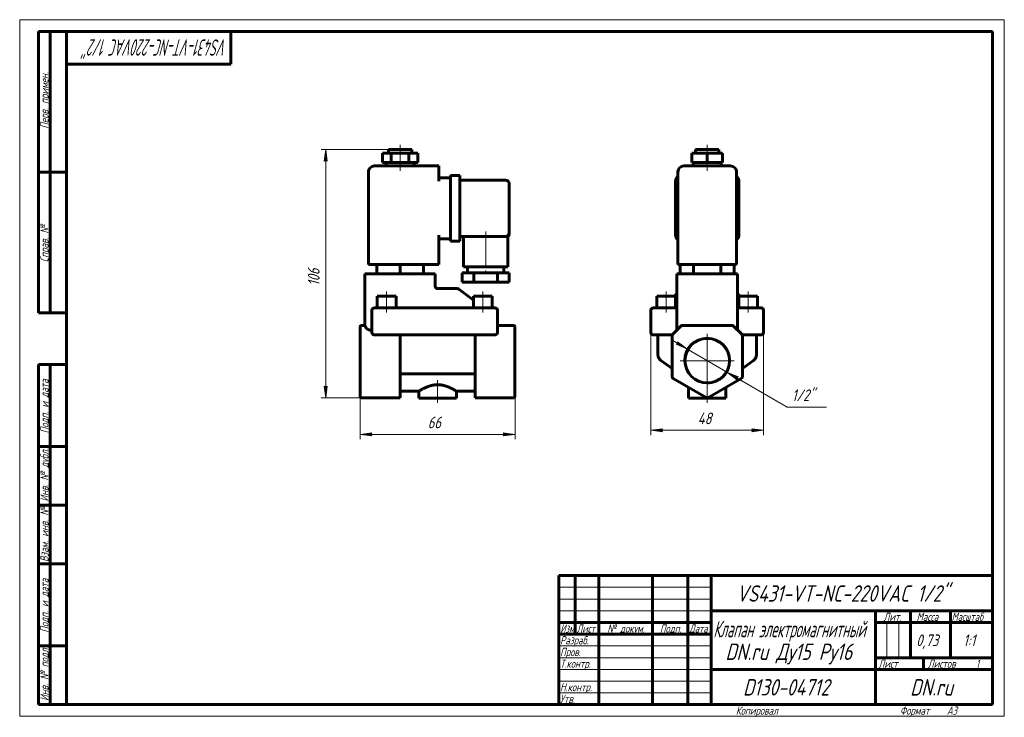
# Model space of a CAD drawing. Header units: millimetres. Extents: x 0 to 420, y 0 to 297.
import ezdxf

# ---------------------------------------------------------------- set-up
doc = ezdxf.new("R2010")
doc.units = ezdxf.units.MM
for name, pattern in [('K5LT_AXLED', [19.5, 15, -1.5, 1.5, -1.5]), ('K5LT_BASIC', [0]), ('K5LT_THIN', [0])]:
    doc.linetypes.add(name, pattern=pattern)
doc.layers.add('Системный слой', color=7, linetype='Continuous')
doc.layers.add('Системный слой (1)', color=7, linetype='Continuous', true_color=0x6c6c6c)
doc.styles.add('KDIMTEXTSTYLE', font='GOST_AU.SHX', dxfattribs={"width": 0.96, "oblique": 15, "height": 5})
doc.styles.add('KTEXTSTYLE', font='GOST_AU.SHX', dxfattribs={"width": 0.96, "height": 5})
doc.dimstyles.new('KDIMSTYLE (1.00)', dxfattribs={"dimtxt": 5, "dimasz": 1, "dimexe": 2, "dimexo": 0, "dimgap": 1, "dimtad": 1, "dimtxsty": 'KDIMTEXTSTYLE', "dimsah": 1, "dimcen": 0, "dimdle": 1, "dimadec": 0, "dimazin": 0, "dimtfac": 0.667, "dimtmove": 0, "dimatfit": 3, "dimfxl": 1, "dimtvp": 1, "dimtolj": 1, "dimtzin": 0, "dimarcsym": 0})

# ---------------------------------------------------------------- blocks, each defined once
blk = doc.blocks.new('U0')
at = {"layer": 'Системный слой (1)', "color": 150, "linetype": 'K5LT_BASIC', "lineweight": 60, "true_color": 0x0080ff}
for p, q in [((306.26, 180.4), (306.26, 180.42)), ((306.3, 180.15), (306.26, 180.4)), ((306.34, 180.05), (306.3, 180.15)), ((306.36, 180), (306.34, 180.05)), ((306.37, 179.99), (306.36, 180)), ((306.37, 179.98), (306.37, 179.99)), ((306.37, 179.97), (306.37, 179.98)), ((306.38, 179.97), (306.37, 179.97)), ((306.38, 179.96), (306.38, 179.97)), ((306.38, 179.97), (306.38, 179.97)), ((306.38, 179.97), (306.38, 179.97)), ((306.38, 179.97), (306.38, 179.97)), ((306.38, 179.97), (306.38, 179.97)), ((306.38, 179.97), (306.38, 179.97)), ((306.38, 179.97), (306.38, 179.97)), ((306.38, 179.97), (306.38, 179.97)), ((306.38, 179.97), (306.38, 179.97)), ((306.38, 179.97), (306.38, 179.97)), ((306.38, 179.97), (306.38, 179.97)), ((306.38, 179.97), (306.38, 179.97)), ((306.38, 179.97), (306.38, 179.97)), ((306.43, 179.89), (306.38, 179.96))]:
    blk.add_line(p, q, dxfattribs=at)
blk = doc.blocks.new('U1')
at = {"layer": 'Системный слой (1)', "color": 150, "linetype": 'K5LT_BASIC', "lineweight": 60, "true_color": 0x0080ff}
for p, q in [((278.26, 162.59), (278.26, 162.52)), ((278.26, 162.35), (278.26, 162.22))]:
    blk.add_line(p, q, dxfattribs=at)
blk = doc.blocks.new('U2')
at = {"layer": 'Системный слой (1)', "color": 150, "linetype": 'K5LT_BASIC', "lineweight": 60, "true_color": 0x0080ff}
for p, q in [((280.09, 179.89), (280.14, 179.96)), ((280.14, 179.96), (280.14, 179.97)), ((280.14, 179.97), (280.14, 179.97)), ((280.14, 179.97), (280.14, 179.97)), ((280.14, 179.97), (280.14, 179.97)), ((280.14, 179.97), (280.14, 179.97)), ((280.14, 179.97), (280.14, 179.97)), ((280.14, 179.97), (280.14, 179.97)), ((280.14, 179.97), (280.14, 179.97)), ((280.14, 179.97), (280.14, 179.97)), ((280.14, 179.97), (280.14, 179.97)), ((280.14, 179.97), (280.14, 179.97)), ((280.14, 179.97), (280.15, 179.97)), ((280.15, 179.99), (280.16, 180)), ((280.15, 179.98), (280.15, 179.99)), ((280.15, 179.97), (280.15, 179.98)), ((280.15, 179.97), (280.15, 179.97)), ((280.15, 179.97), (280.15, 179.97)), ((280.16, 180), (280.18, 180.05)), ((280.18, 180.05), (280.22, 180.15)), ((280.22, 180.15), (280.26, 180.4)), ((280.26, 180.4), (280.26, 180.42))]:
    blk.add_line(p, q, dxfattribs=at)
blk = doc.blocks.new('U3')
at = {"layer": 'Системный слой (1)', "color": 150, "linetype": 'K5LT_BASIC', "lineweight": 60, "true_color": 0x0080ff}
for p, q in [((308.26, 162.59), (308.26, 162.52)), ((308.26, 162.35), (308.26, 162.22))]:
    blk.add_line(p, q, dxfattribs=at)
blk = doc.blocks.new('U4')
at = {"layer": 'Системный слой (1)', "color": 150, "linetype": 'K5LT_BASIC', "lineweight": 60, "true_color": 0x0080ff}
for p, q in [((306.26, 188.63), (306.26, 180.42)), ((306.26, 180.42), (306.26, 164.63))]:
    blk.add_line(p, q, dxfattribs=at)
blk = doc.blocks.new('U5')
at = {"layer": 'Системный слой (1)', "color": 30, "linetype": 'K5LT_AXLED', "lineweight": 18, "true_color": 0xff8000}
for q in [(293.26, 163.13), (281.76, 151.63), (304.76, 151.63), (293.26, 140.13)]:
    blk.add_line((293.26, 151.63), q, dxfattribs=at)
blk = doc.blocks.new('D0')
at = {"layer": 'Системный слой (1)'}
for points in [[(269.26, 121.93), (274.26, 122.59), (273.76, 121.93), (274.26, 121.27)], [(312.26, 121.27), (317.26, 121.93), (312.26, 122.59), (312.76, 121.93)]]:
    blk.add_hatch(color=7, dxfattribs=at).paths.add_polyline_path(points)
at = {"layer": 'Системный слой (1)', "color": 7, "linetype": 'K5LT_THIN', "lineweight": 18}
for p, q in [((269.26, 168.38), (269.26, 119.93)), ((317.26, 168.38), (317.26, 119.93)), ((269.26, 121.93), (274.26, 122.59)), ((274.26, 121.27), (269.26, 121.93)), ((274.26, 122.59), (273.76, 121.93)), ((273.76, 121.93), (274.26, 121.27)), ((312.76, 121.93), (312.26, 122.59)), ((312.26, 122.59), (317.26, 121.93)), ((317.26, 121.93), (312.26, 121.27)), ((312.26, 121.27), (312.76, 121.93))]:
    blk.add_line(p, q, dxfattribs=at)
blk.add_wipeout([(289.24, 122.93), (289.24, 130.31), (296.96, 130.31), (296.96, 122.93)]).dxf.layer = 'Системный слой (1)'
blk.add_line((269.26, 121.93), (317.26, 121.93), dxfattribs=at)
at = {"layer": 'Системный слой (1)', "color": 7, "insert": (289.24, 129.52), "char_height": 5, "attachment_point": 1, "style": 'KTEXTSTYLE'}
blk.add_mtext('\\H5.0;\\W1.000;\\Q15;\\Q15;\\W0.965;48', dxfattribs=at)
blk = doc.blocks.new('KDIMARROW_01')
at = {"layer": 'Системный слой'}
blk.add_hatch(color=0, dxfattribs=at).paths.add_polyline_path([(0, 0), (-5, 0.66), (-4.5, 0), (-5, -0.66)])
at = {"layer": 'Системный слой', "color": 0, "linetype": 'K5LT_THIN', "lineweight": 18}
for p, q in [((-4.5, 0), (-5, 0.66)), ((-5, 0.66), (0, 0)), ((0, 0), (-5, -0.66)), ((-5, -0.66), (-4.5, 0))]:
    blk.add_line(p, q, dxfattribs=at)
at = {"layer": 'Системный слой (1)', "color": 0, "linetype": 'K5LT_THIN', "lineweight": 18}
blk.add_line((145.28, 151.63), (144.28, 151.63), dxfattribs=at)
blk = doc.blocks.new('D1')
at = {"layer": 'Системный слой (1)'}
for points in [[(284.61, 156.65), (280.62, 159.73), (280.72, 158.91), (279.96, 158.6)], [(305.8, 144.35), (306.56, 144.67), (301.91, 146.61), (305.9, 143.53)]]:
    blk.add_hatch(color=7, dxfattribs=at).paths.add_polyline_path(points)
at = {"layer": 'Системный слой (1)', "color": 7, "linetype": 'K5LT_THIN', "lineweight": 18}
for p, q in [((284.61, 156.65), (278.56, 160.17)), ((284.61, 156.65), (280.62, 159.73)), ((280.62, 159.73), (280.72, 158.91)), ((280.72, 158.91), (279.96, 158.6)), ((279.96, 158.6), (284.61, 156.65)), ((284.61, 156.65), (301.91, 146.61)), ((301.91, 146.61), (305.9, 143.53)), ((306.56, 144.67), (301.91, 146.61)), ((301.91, 146.61), (307.96, 143.09)), ((305.8, 144.35), (306.56, 144.67)), ((305.9, 143.53), (305.8, 144.35))]:
    blk.add_line(p, q, dxfattribs=at)
blk.add_wipeout([(329.4, 132.8), (329.4, 140.18), (341.69, 140.18), (341.69, 132.8)]).dxf.layer = 'Системный слой (1)'
for p, q in [((301.91, 146.61), (327.4, 131.8)), ((327.4, 131.8), (344.2, 131.8))]:
    blk.add_line(p, q, dxfattribs=at)
at = {"layer": 'Системный слой (1)', "color": 7, "insert": (329.4, 139.39), "char_height": 5, "attachment_point": 1, "style": 'KTEXTSTYLE'}
blk.add_mtext('\\H5.0;\\W1.000;\\Q15;\\Q15;\\W0.965;1/2"', dxfattribs=at)
blk = doc.blocks.new('KDIMARROW_02')
at = {"layer": 'Системный слой'}
blk.add_hatch(color=0, dxfattribs=at).paths.add_polyline_path([(4.5, 0), (5, 0.66), (0, 0), (5, -0.66)])
at = {"layer": 'Системный слой', "color": 0, "linetype": 'K5LT_THIN', "lineweight": 18}
for p, q in [((5, 0.66), (0, 0)), ((0, 0), (5, -0.66)), ((0, 0), (7, 0)), ((4.5, 0), (5, 0.66)), ((5, -0.66), (4.5, 0))]:
    blk.add_line(p, q, dxfattribs=at)
at = {"layer": 'Системный слой (1)', "color": 0, "linetype": 'K5LT_THIN', "lineweight": 18}
blk.add_line((145.28, 151.63), (144.28, 151.63), dxfattribs=at)
blk = doc.blocks.new('U6')
at = {"layer": 'Системный слой (1)', "color": 150, "linetype": 'K5LT_BASIC', "lineweight": 60, "true_color": 0x0080ff}
for p, q in [((162.28, 138.63), (170.28, 138.63)), ((186.28, 138.63), (194.28, 138.63))]:
    blk.add_line(p, q, dxfattribs=at)
blk = doc.blocks.new('U7')
at = {"layer": 'Системный слой (1)', "color": 150, "linetype": 'K5LT_BASIC', "lineweight": 60, "true_color": 0x0080ff}
for p, q in [((208.78, 206.13), (208.78, 206.13)), ((208.78, 206.13), (208.78, 205.75)), ((208.78, 205.75), (208.78, 205.75)), ((208.78, 205.75), (208.78, 205.75))]:
    blk.add_line(p, q, dxfattribs=at)
blk = doc.blocks.new('D2')
at = {"layer": 'Системный слой (1)'}
for points in [[(145.28, 120.2), (150.28, 120.86), (149.78, 120.2), (150.28, 119.55)], [(206.28, 119.55), (211.28, 120.2), (206.28, 120.86), (206.78, 120.2)]]:
    blk.add_hatch(color=7, dxfattribs=at).paths.add_polyline_path(points)
at = {"layer": 'Системный слой (1)', "color": 7, "linetype": 'K5LT_THIN', "lineweight": 18}
for p, q in [((145.28, 144.87), (145.28, 118.2)), ((211.28, 144.87), (211.28, 118.2)), ((145.28, 120.2), (150.28, 120.86)), ((150.28, 119.55), (145.28, 120.2)), ((150.28, 120.86), (149.78, 120.2)), ((149.78, 120.2), (150.28, 119.55)), ((206.78, 120.2), (206.28, 120.86)), ((206.28, 120.86), (211.28, 120.2)), ((211.28, 120.2), (206.28, 119.55)), ((206.28, 119.55), (206.78, 120.2))]:
    blk.add_line(p, q, dxfattribs=at)
blk.add_wipeout([(174.06, 121.2), (174.06, 128.59), (182.16, 128.59), (182.16, 121.2)]).dxf.layer = 'Системный слой (1)'
blk.add_line((145.28, 120.2), (211.28, 120.2), dxfattribs=at)
at = {"layer": 'Системный слой (1)', "color": 7, "insert": (174.06, 127.79), "char_height": 5, "attachment_point": 1, "style": 'KTEXTSTYLE'}
blk.add_mtext('\\H5.0;\\W1.000;\\Q15;\\Q15;\\W0.965;66', dxfattribs=at)
blk = doc.blocks.new('D3')
at = {"layer": 'Системный слой (1)'}
for points in [[(131.19, 236.63), (130.53, 241.63), (129.87, 236.63), (130.53, 237.13)], [(130.53, 135.79), (131.19, 140.79), (130.53, 140.29), (129.87, 140.79)]]:
    blk.add_hatch(color=7, dxfattribs=at).paths.add_polyline_path(points)
at = {"layer": 'Системный слой (1)', "color": 7, "linetype": 'K5LT_THIN', "lineweight": 18}
for p, q in [((157.28, 241.63), (128.53, 241.63)), ((129.87, 236.63), (130.53, 241.63)), ((130.53, 241.63), (131.19, 236.63)), ((130.53, 237.13), (129.87, 236.63)), ((131.19, 236.63), (130.53, 237.13)), ((130.53, 135.79), (129.87, 140.79)), ((129.87, 140.79), (130.53, 140.29)), ((130.53, 140.29), (131.19, 140.79)), ((131.19, 140.79), (130.53, 135.79)), ((145.78, 135.79), (128.53, 135.79))]:
    blk.add_line(p, q, dxfattribs=at)
blk.add_wipeout([(129.53, 183.5), (122.15, 183.5), (122.15, 193.5), (129.53, 193.5)]).dxf.layer = 'Системный слой (1)'
blk.add_line((130.53, 241.63), (130.53, 135.79), dxfattribs=at)
at = {"layer": 'Системный слой (1)', "color": 7, "insert": (122.94, 183.5), "char_height": 5, "attachment_point": 1, "rotation": 90, "style": 'KTEXTSTYLE'}
blk.add_mtext('\\H5.0;\\W1.000;\\Q15;\\Q15;\\W0.965;106', dxfattribs=at)
blk = doc.blocks.new('U8')
at = {"color": 7, "linetype": 'K5LT_THIN', "lineweight": 18}
for p, q in [((0, 0), (0, 297)), ((0, 297), (420, 297)), ((420, 297), (420, 0)), ((230, 55), (295, 55)), ((230, 50), (295, 50)), ((230, 45), (295, 45)), ((369.96, 25), (369.96, 40)), ((374.98, 25), (374.98, 40)), ((230, 30), (295, 30)), ((230, 25), (295, 25)), ((230, 20), (295, 20)), ((230, 15), (295, 15)), ((230, 10), (295, 10)), ((420, 0), (0, 0))]:
    blk.add_line(p, q, dxfattribs=at)
at = {"color": 150, "linetype": 'K5LT_BASIC', "lineweight": 60, "true_color": 0x0080ff}
for p, q in [((8, 172), (8, 292)), ((20, 292), (8, 292)), ((13, 172), (13, 292)), ((20, 5), (20, 292)), ((20, 292), (415, 292)), ((90, 292), (90, 278)), ((415, 292), (415, 5)), ((90, 278), (20, 278)), ((20, 232), (8, 232)), ((20, 172), (8, 172)), ((8, 5), (8, 150)), ((20, 150), (8, 150)), ((13, 5), (13, 150)), ((20, 115), (8, 115)), ((20, 90), (8, 90)), ((20, 65), (8, 65)), ((230, 60), (415, 60)), ((230, 5), (230, 60)), ((237, 35), (237, 60)), ((247, 5), (247, 60)), ((270, 5), (270, 60)), ((285, 5), (285, 60)), ((295, 5), (295, 60)), ((295, 45), (415, 45)), ((365, 5), (365, 45)), ((380, 25), (380, 45)), ((397, 25), (397, 45)), ((230, 40), (295, 40)), ((365, 40), (380, 40)), ((380, 40), (415, 40)), ((230, 35), (295, 35)), ((20, 30), (8, 30)), ((365, 25), (415, 25)), ((385.57, 20), (385.57, 25)), ((295, 20), (365, 20)), ((365, 20), (415, 20)), ((20, 5), (8, 5)), ((415, 5), (20, 5))]:
    blk.add_line(p, q, dxfattribs=at)
at = {"color": 7, "attachment_point": 1, "style": 'KTEXTSTYLE'}
for s, insert, char_height, rotation in [('\\H5.0;\\W1.000;\\Q15;\\Q15;\\W0.647;\\H7.00;VS431-VT-NC-220VAC 1/2"', (88.58, 281.64), 7, 180), ('\\H5.0;\\W1.000;\\Q15;\\Q15;\\W0.965;\\H3.50;Перв. примен.', (8.82, 250.52), 3.5, 90), ('\\H5.0;\\W1.000;\\Q15;\\Q15;\\W0.965;\\H3.50;Справ. №', (8.82, 193.63), 3.5, 90), ('\\H5.0;\\W1.000;\\Q15;\\Q15;\\W0.965;\\H3.50;Подп. и дата', (8.82, 120.66), 3.5, 90), ('\\H5.0;\\W1.000;\\Q15;\\Q15;\\W0.965;\\H3.50;Инв. № дубл.', (8.82, 91.57), 3.5, 90), ('\\H5.0;\\W1.000;\\Q15;\\Q15;\\W0.965;\\H3.50;Взам. инв. №', (8.82, 65.8), 3.5, 90), ('\\H5.0;\\W1.000;\\Q15;\\Q15;\\W0.965;\\H3.50;Подп. и дата', (8.82, 35.66), 3.5, 90), ('\\H5.0;\\W1.000;\\Q15;\\Q15;\\W0.965;\\H3.50;Инв. № подл.', (8.82, 6.57), 3.5, 90)]:
    blk.add_mtext(s, dxfattribs=dict(at, insert=insert, char_height=char_height, rotation=rotation))
for s, insert, char_height in [('\\H5.0;\\W1.000;\\Q15;\\Q15;\\W0.965;\\H7.00;VS431-VT-NC-220VAC 1/2"', (305.76, 55.86), 7), ('\\H5.0;\\W1.000;\\Q15;\\Q15;\\W0.965;\\H3.50;Лит.', (368.47, 44.18), 3.5), ('\\H5.0;\\W1.000;\\Q15;\\Q15;\\W0.965;\\H3.50;Масса', (382.58, 44.18), 3.5), ('\\H5.0;\\W1.000;\\Q15;\\Q15;\\W0.930;\\H3.50;Масштаб', (397.52, 44.18), 3.5), ('\\H5.0;\\W1.000;\\Q15;\\Q15;\\W0.784;\\H3.50;Изм.', (230.62, 39.18), 3.5), ('\\H5.0;\\W1.000;\\Q15;\\Q15;\\W0.799;\\H3.50;Лист', (237.61, 39.18), 3.5), ('\\H5.0;\\W1.000;\\Q15;\\Q15;\\W0.965;\\H3.50;№ докум.', (250.63, 39.18), 3.5), ('\\H5.0;\\W1.000;\\Q15;\\Q15;\\W0.965;\\H3.50;Подп.', (273.1, 39.18), 3.5), ('\\H5.0;\\W1.000;\\Q15;\\Q15;\\W0.799;\\H3.50;Дата', (285.61, 39.18), 3.5), ('\\H5.0;\\W1.000;\\Q15;\\Q15;\\W0.672;\\H7.00;Клапан электромагнитный', (295.88, 40.69), 7), ('\\H5.0;\\W1.000;\\Q15;\\Q15;\\W0.965;\\H3.50;Разраб.', (230.5, 34.18), 3.5), ('\\H5.0;\\W1.000;\\Q15;\\Q15;\\W0.965;0,73', (382.43, 34.9), 5), ('\\H5.0;\\W1.000;\\Q15;\\Q15;\\W0.965;{\\c16711680;1:1}', (402.44, 34.9), 5), ('\\H5.0;\\W1.000;\\Q15;\\Q15;\\W0.965;\\H7.00;DN.ru Ду15 Ру16', (301.04, 31.02), 7), ('\\H5.0;\\W1.000;\\Q15;\\Q15;\\W0.965;\\H3.50;Пров.', (230.5, 29.18), 3.5), ('\\H5.0;\\W1.000;\\Q15;\\Q15;\\W0.965;\\H3.50;Т.контр.', (230.5, 24.18), 3.5), ('\\H5.0;\\W1.000;\\Q15;\\Q15;\\W0.965;\\H3.50;Лист', (366.32, 24.18), 3.5), ('\\H5.0;\\W1.000;\\Q15;\\Q15;\\W0.965;\\H3.50;Листов', (387.36, 24.18), 3.5), ('\\H5.0;\\W1.000;\\Q15;\\Q15;\\W0.965;\\H3.50;1', (407.91, 24.18), 3.5), ('\\H5.0;\\W1.000;\\Q15;\\Q15;\\W0.965;\\H3.50;Н.контр.', (230.5, 14.18), 3.5), ('\\H5.0;\\W1.000;\\Q15;\\Q15;\\W0.965;\\H7.00;D130-04712', (308.54, 15.86), 7), ('\\H5.0;\\W1.000;\\Q15;\\Q15;\\W0.965;\\H7.00;DN.ru', (379.84, 15.86), 7), ('\\H5.0;\\W1.000;\\Q15;\\Q15;\\W0.965;\\H3.50;Утв.', (230.5, 9.18), 3.5), ('\\H5.0;\\W1.000;\\Q15;\\Q15;\\W0.965;\\H3.50;Копировал', (305.5, 4.18), 3.5), ('\\H5.0;\\W1.000;\\Q15;\\Q15;\\W0.965;\\H3.50;Формат', (375.5, 4.18), 3.5), ('\\H5.0;\\W1.000;\\Q15;\\Q15;\\W0.965;\\H3.50;A3', (395.5, 4.18), 3.5)]:
    blk.add_mtext(s, dxfattribs=dict(at, insert=insert, char_height=char_height))

msp = doc.modelspace()

# ---------------------------------------------------------------- linework, layer by layer
at = {"layer": 'Системный слой (1)', "color": 30, "linetype": 'K5LT_AXLED', "lineweight": 18, "true_color": 0xff8000}
for p, q in [((162.276, 238.132), (162.276, 243.632)), ((293.26, 238.132), (293.26, 243.632)), ((162.276, 232.632), (162.276, 238.132)), ((293.26, 232.632), (293.26, 238.132)), ((198.776, 206.632), (198.776, 187.132)), ((156.526, 172.132), (156.526, 181.132)), ((197.526, 172.132), (197.526, 181.132)), ((275.76, 172.132), (275.76, 181.132)), ((310.76, 172.132), (310.76, 181.132)), ((178.276, 143.385), (178.276, 133.632)), ((293.26, 133.632), (293.26, 143.385))]:
    msp.add_line(p, q, dxfattribs=at)
at = {"layer": 'Системный слой (1)', "color": 150, "linetype": 'K5LT_BASIC', "lineweight": 60, "true_color": 0x0080ff}
for p, q in [((154.776, 236.132), (154.776, 240.132)), ((154.776, 240.132), (158.526, 240.132)), ((157.276, 241.632), (167.276, 241.632)), ((157.276, 240.132), (157.276, 241.632)), ((158.526, 240.132), (166.026, 240.132)), ((158.526, 236.132), (158.526, 240.132)), ((166.026, 240.132), (169.776, 240.132)), ((166.026, 236.132), (166.026, 240.132)), ((167.276, 240.132), (167.276, 241.632)), ((169.776, 236.132), (169.776, 240.132)), ((286.765, 240.132), (293.26, 240.132)), ((286.765, 236.132), (286.765, 240.132)), ((288.26, 241.632), (298.26, 241.632)), ((288.26, 240.132), (288.26, 241.632)), ((293.26, 236.132), (293.26, 240.132)), ((293.26, 240.132), (299.756, 240.132)), ((298.26, 240.132), (298.26, 241.632)), ((299.756, 236.132), (299.756, 240.132)), ((154.776, 236.132), (158.526, 236.132)), ((156.276, 234.632), (156.276, 236.132)), ((158.526, 236.132), (166.026, 236.132)), ((166.026, 236.132), (169.776, 236.132)), ((168.276, 234.632), (168.276, 236.132)), ((286.765, 236.132), (293.26, 236.132)), ((287.26, 234.632), (287.26, 236.132)), ((293.26, 236.132), (299.756, 236.132)), ((299.26, 234.632), (299.26, 236.132)), ((148.776, 192.632), (148.776, 232.132)), ((178.776, 234.632), (151.276, 234.632)), ((178.776, 234.632), (178.776, 232.132)), ((178.776, 228.132), (178.776, 232.132)), ((280.76, 192.632), (280.76, 232.132)), ((303.26, 234.632), (283.26, 234.632)), ((305.76, 192.632), (305.76, 232.132)), ((178.776, 229.632), (183.776, 229.632)), ((183.776, 228.132), (183.776, 230.632)), ((183.776, 230.632), (187.776, 230.632)), ((183.776, 228.132), (183.776, 205.132)), ((187.776, 230.632), (187.776, 228.132)), ((187.776, 228.632), (207.276, 228.632)), ((187.776, 228.132), (187.776, 205.132)), ((208.776, 227.132), (208.776, 206.132)), ((279.76, 205.132), (279.76, 228.132)), ((306.76, 228.132), (306.76, 205.132)), ((208.776, 206.132), (208.776, 205.75)), ((208.776, 205.874), (208.776, 205.888)), ((178.776, 192.632), (178.776, 205.132)), ((178.776, 203.632), (183.776, 203.632)), ((183.776, 202.632), (183.776, 205.132)), ((183.776, 202.632), (187.776, 202.632)), ((187.776, 205.132), (187.776, 202.632)), ((187.776, 204.632), (207.276, 204.632)), ((189.276, 204.632), (189.276, 191.632)), ((207.276, 204.632), (208.276, 204.632)), ((208.276, 204.632), (208.276, 191.632)), ((208.776, 205.75), (208.776, 205.75)), ((208.776, 205.75), (208.776, 205.75)), ((151.276, 192.632), (148.776, 192.632)), ((151.276, 192.632), (178.776, 192.632)), ((152.276, 192.632), (152.276, 188.632)), ((162.276, 192.632), (162.276, 188.632)), ((172.276, 192.632), (172.276, 188.632)), ((188.776, 189.132), (188.776, 185.132)), ((193.776, 189.132), (188.776, 189.132)), ((208.276, 191.632), (189.276, 191.632)), ((191.026, 191.632), (191.026, 189.132)), ((203.776, 189.132), (193.776, 189.132)), ((193.776, 189.132), (193.776, 185.132)), ((203.776, 189.132), (203.776, 185.132)), ((208.776, 189.132), (203.776, 189.132)), ((206.526, 191.632), (206.526, 189.132)), ((208.776, 189.132), (208.776, 185.132)), ((283.26, 192.632), (280.76, 192.632)), ((281.713, 192.632), (281.713, 188.632)), ((283.26, 192.632), (303.26, 192.632)), ((287.487, 192.632), (287.487, 188.632)), ((299.034, 192.632), (299.034, 188.632)), ((305.76, 192.632), (303.26, 192.632)), ((304.807, 192.632), (304.807, 188.632)), ((147.276, 188.632), (147.276, 166.632)), ((147.276, 188.632), (149.776, 188.632)), ((174.776, 188.632), (149.776, 188.632)), ((174.776, 188.632), (177.276, 188.632)), ((177.276, 188.632), (177.276, 183.122)), ((193.776, 185.132), (188.776, 185.132)), ((203.776, 185.132), (193.776, 185.132)), ((208.776, 185.132), (203.776, 185.132)), ((280.26, 188.632), (282.76, 188.632)), ((280.26, 188.632), (280.26, 164.632)), ((303.76, 188.632), (282.76, 188.632)), ((303.76, 188.632), (306.26, 188.632)), ((177.276, 183.276), (177.276, 183.122)), ((177.276, 183.122), (177.276, 183.121)), ((177.276, 183.121), (177.276, 183.121)), ((178.276, 182.342), (178.276, 182.342)), ((186.689, 182.342), (178.276, 182.342)), ((187.294, 182.137), (193.526, 177.391)), ((152.526, 179.132), (160.526, 179.132)), ((152.526, 174.132), (152.526, 179.132)), ((160.526, 174.132), (160.526, 179.132)), ((193.526, 174.132), (193.526, 179.132)), ((193.526, 179.132), (201.526, 179.132)), ((201.526, 174.132), (201.526, 179.132)), ((271.76, 179.132), (279.76, 179.132)), ((271.76, 174.132), (271.76, 179.132)), ((280.144, 179.968), (279.046, 179.132)), ((279.76, 174.132), (279.76, 179.132)), ((306.377, 179.968), (307.475, 179.132)), ((306.76, 179.132), (314.76, 179.132)), ((306.76, 174.132), (306.76, 179.132)), ((314.76, 174.132), (314.76, 179.132)), ((150.276, 173.132), (150.276, 163.632)), ((151.276, 174.132), (153.276, 174.132)), ((200.776, 174.132), (153.276, 174.132)), ((200.776, 174.132), (202.776, 174.132)), ((203.776, 163.632), (203.776, 173.132)), ((269.26, 173.132), (269.26, 163.632)), ((270.26, 174.132), (272.26, 174.132)), ((272.26, 174.132), (280.26, 174.132)), ((306.26, 174.132), (314.26, 174.132)), ((314.26, 174.132), (316.26, 174.132)), ((317.26, 173.132), (317.26, 163.632)), ((145.276, 165.985), (145.276, 166.132)), ((145.276, 162.571), (145.276, 165.985)), ((147.277, 166.632), (145.776, 166.632)), ((149.776, 164.632), (150.276, 164.632)), ((203.776, 166.632), (210.776, 166.632)), ((211.276, 166.132), (211.276, 165.985)), ((211.276, 162.571), (211.276, 165.985)), ((281.968, 166.339), (278.553, 162.925)), ((303.846, 166.632), (282.675, 166.632)), ((307.968, 162.925), (304.553, 166.339)), ((145.276, 162.218), (145.276, 162.571)), ((145.276, 144.869), (145.276, 162.218)), ((153.276, 162.632), (151.276, 162.632)), ((153.276, 162.632), (200.776, 162.632)), ((162.276, 144.869), (162.276, 162.632)), ((194.276, 144.869), (194.276, 162.632)), ((202.776, 162.632), (200.776, 162.632)), ((211.276, 162.571), (211.276, 162.218)), ((211.276, 144.869), (211.276, 162.218)), ((272.26, 162.632), (270.26, 162.632)), ((272.26, 162.632), (272.26, 154.156)), ((272.26, 162.632), (278.26, 162.632)), ((278.26, 162.632), (278.55, 162.921)), ((278.26, 162.632), (278.26, 162.218)), ((278.26, 162.218), (278.26, 144.869)), ((308.26, 162.632), (307.971, 162.921)), ((308.26, 162.632), (308.26, 162.632)), ((308.26, 162.632), (308.26, 162.218)), ((308.26, 162.632), (314.26, 162.632)), ((308.26, 144.869), (308.26, 162.218)), ((314.26, 162.632), (314.26, 154.156)), ((316.26, 162.632), (314.26, 162.632)), ((278.26, 148.331), (273.518, 151.714)), ((313.003, 151.714), (308.26, 148.331)), ((145.276, 144.436), (145.276, 144.869)), ((145.276, 136.353), (145.276, 144.436)), ((162.276, 144.869), (162.276, 144.003)), ((162.276, 135.92), (162.276, 144.003)), ((163.287, 145.984), (193.265, 145.984)), ((194.276, 144.003), (194.276, 144.869)), ((194.276, 135.92), (194.276, 144.003)), ((211.276, 144.869), (211.276, 144.436)), ((211.276, 136.353), (211.276, 144.436)), ((278.76, 144.003), (292.76, 135.92)), ((293.76, 135.92), (307.76, 144.003)), ((170.276, 138.632), (170.276, 135.632)), ((186.276, 138.632), (186.276, 135.632)), ((285.26, 140.251), (285.26, 135.632)), ((301.26, 140.251), (301.26, 135.632)), ((145.276, 136.286), (145.276, 136.353)), ((145.776, 135.786), (162.276, 135.786)), ((162.276, 135.92), (162.276, 135.786)), ((186.276, 135.632), (170.276, 135.632)), ((194.276, 135.786), (194.276, 135.92)), ((194.276, 135.786), (210.776, 135.786)), ((211.276, 136.353), (211.276, 136.286)), ((301.26, 135.632), (285.26, 135.632))]:
    msp.add_line(p, q, dxfattribs=at)
msp.add_circle((293.26, 151.632), 9.5, dxfattribs=at)
for centre, radius, start, end in [((151.276, 232.132), 2.5, 90, 180), ((283.26, 232.132), 2.5, 90, 180), ((303.26, 232.132), 2.5, 0, 90), ((207.276, 227.132), 1.5, 0, 90), ((282.26, 228.132), 2.5, 126.8699, 180), ((304.26, 228.132), 2.5, 0, 53.1301), ((207.276, 206.132), 1.5, 270, 0), ((207.276, 206.132), 1.5, 270.44711, 0), ((207.276, 205.75), 1.5, 311.81031, 0), ((282.26, 205.132), 2.5, 180, 233.1301), ((304.26, 205.132), 2.5, 306.8699, 0), ((178.276, 183.342), 1, 180, 270), ((186.689, 181.342), 1, 52.70853, 90), ((151.276, 173.132), 1, 90, 180), ((202.776, 173.132), 1, 0, 90), ((270.26, 173.132), 1, 90, 180), ((316.26, 173.132), 1, 0, 90), ((145.776, 166.132), 0.5, 90, 180), ((210.776, 166.132), 0.5, 0, 90), ((282.675, 165.632), 1, 90, 135), ((303.846, 165.632), 1, 45, 90), ((151.276, 163.632), 1, 180, 270), ((202.776, 163.632), 1, 270, 0), ((270.26, 163.632), 1, 180, 270), ((279.26, 162.218), 1, 135, 180), ((307.26, 162.218), 1, 0, 45), ((316.26, 163.632), 1, 270, 0), ((279.26, 144.869), 1, 180, 240), ((307.26, 144.869), 1, 300, 0), ((145.776, 136.286), 0.5, 180, 270), ((210.776, 136.286), 0.5, 270, 0), ((293.26, 136.786), 1, 240, 300)]:
    msp.add_arc(centre, radius, start, end, dxfattribs=at)
at = {"layer": 'Системный слой (1)', "color": 7, "linetype": 'K5LT_THIN', "lineweight": 18}
msp.add_arc((293.26, 151.632), 10, 270, 180, dxfattribs=at)
at = {"layer": 'Системный слой (1)', "color": 150, "linetype": 'K5LT_BASIC', "lineweight": 60, "true_color": 0x0080ff}
for start_param, end_param in [(0, 0.0002688), (0.0004646, 0.0005387), (0.0002688, 0.0004646)]:
    msp.add_ellipse((178.276, 183.122), major_axis=(-1, 0), ratio=0.8913849, start_param=start_param, end_param=end_param, dxfattribs=at)
for points, knots in [([(208.776, 205.75), (208.776, 205.75), (208.776, 205.749), (208.776, 205.745), (208.776, 205.741), (208.776, 205.733), (208.776, 205.729), (208.776, 205.716), (208.775, 205.708), (208.775, 205.683), (208.774, 205.666), (208.77, 205.615), (208.767, 205.581), (208.753, 205.482), (208.74, 205.416), (208.705, 205.288), (208.683, 205.225), (208.63, 205.102), (208.6, 205.042), (208.532, 204.926), (208.494, 204.871), (208.411, 204.767), (208.366, 204.718), (208.312, 204.665), (208.305, 204.658), (208.297, 204.651), (208.296, 204.65), (208.289, 204.643), (208.282, 204.638), (208.276, 204.632)], [0.0015295, 0.0015295, 0.0015295, 0.0015295, 0.0061182, 0.0061182, 0.146493, 0.146493, 0.2975747, 0.2975747, 0.599738, 0.599738, 1.2040646, 1.2040646, 2.4127178, 2.4127178, 4.7757915, 4.7757915, 7.1589078, 7.1589078, 9.54946, 9.54946, 11.9358385, 11.9358385, 14.3022232, 14.3022232, 14.6500446, 14.6500446, 14.6901943, 14.6901943, 14.9968073, 14.9968073, 14.9968073, 14.9968073]), ([(208.776, 205.75), (208.776, 205.75), (208.776, 205.749), (208.776, 205.745), (208.776, 205.741), (208.776, 205.733), (208.776, 205.729), (208.776, 205.725), (208.776, 205.724), (208.776, 205.715), (208.775, 205.706), (208.774, 205.679), (208.773, 205.661), (208.77, 205.606), (208.766, 205.57), (208.751, 205.469), (208.737, 205.404), (208.701, 205.276), (208.678, 205.212), (208.625, 205.09), (208.594, 205.03), (208.524, 204.915), (208.486, 204.86), (208.402, 204.756), (208.357, 204.708), (208.305, 204.658), (208.301, 204.655), (208.293, 204.648), (208.289, 204.644), (208.285, 204.64)], [0.0042382, 0.0042382, 0.0042382, 0.0042382, 0.0127147, 0.0127147, 0.1526946, 0.1526946, 0.3017981, 0.3017981, 0.3138657, 0.3138657, 0.636208, 0.636208, 1.2808924, 1.2808924, 2.5702613, 2.5702613, 4.9372312, 4.9372312, 7.3230303, 7.3230303, 9.7140965, 9.7140965, 12.1012467, 12.1012467, 14.4681782, 14.4681782, 14.6506356, 14.6506356, 14.8464861, 14.8464861, 14.8464861, 14.8464861]), ([(208.776, 205.75), (208.776, 205.743), (208.776, 205.736), (208.776, 205.721), (208.776, 205.713), (208.775, 205.698), (208.775, 205.69), (208.774, 205.674), (208.774, 205.666), (208.773, 205.65), (208.772, 205.641), (208.771, 205.632)], [0, 0, 0, 0, 0.8773534, 0.8773534, 1.8773534, 1.8773534, 2.8773534, 2.8773534, 3.8773534, 3.8773534, 5, 5, 5, 5]), ([(208.776, 205.75), (208.776, 205.743), (208.776, 205.736), (208.776, 205.721), (208.776, 205.713), (208.775, 205.698), (208.775, 205.69), (208.774, 205.674), (208.774, 205.666), (208.773, 205.649), (208.772, 205.64), (208.771, 205.632)], [0, 0, 0, 0, 0.8742674, 0.8742674, 1.8742674, 1.8742674, 2.8742674, 2.8742674, 3.8742674, 3.8742674, 5, 5, 5, 5]), ([(177.276, 183.342), (177.276, 183.339), (177.276, 183.337), (177.276, 183.333), (177.276, 183.331), (177.276, 183.327), (177.276, 183.325), (177.276, 183.321), (177.276, 183.319), (177.276, 183.314), (177.276, 183.312), (177.276, 183.31)], [0, 0, 0, 0, 0.4, 0.4, 0.8, 0.8, 1.2, 1.2, 1.6, 1.6, 2, 2, 2, 2]), ([(178.276, 182.342), (178.231, 182.342), (178.184, 182.345), (178.093, 182.357), (178.048, 182.367), (177.959, 182.392), (177.915, 182.408), (177.829, 182.446), (177.788, 182.468), (177.708, 182.517), (177.67, 182.545), (177.597, 182.606), (177.563, 182.639), (177.499, 182.71), (177.469, 182.749), (177.416, 182.828), (177.393, 182.87), (177.352, 182.956), (177.335, 183.001), (177.316, 183.063), (177.311, 183.08), (177.304, 183.107), (177.301, 183.118), (177.298, 183.133), (177.297, 183.137), (177.294, 183.154), (177.291, 183.166), (177.284, 183.21), (177.28, 183.242), (177.277, 183.287), (177.277, 183.3), (177.276, 183.323), (177.276, 183.333), (177.276, 183.342)], [0, 0, 0, 0, 1.6624192, 1.6624192, 3.3349157, 3.3349157, 5.0249818, 5.0249818, 6.7270673, 6.7270673, 8.4343305, 8.4343305, 10.1659047, 10.1659047, 11.9074943, 11.9074943, 13.6438397, 13.6438397, 15.3628677, 15.3628677, 16.0056146, 16.0056146, 16.4033081, 16.4033081, 16.5598581, 16.5598581, 17.0217443, 17.0217443, 18.1702238, 18.1702238, 18.6626588, 18.6626588, 19, 19, 19, 19]), ([(147.405, 166.339), (147.403, 166.344), (147.4, 166.355), (147.394, 166.37), (147.389, 166.385), (147.384, 166.399), (147.379, 166.413), (147.374, 166.426), (147.369, 166.439), (147.364, 166.451), (147.36, 166.464), (147.354, 166.476), (147.348, 166.491), (147.341, 166.509), (147.332, 166.529), (147.324, 166.548), (147.317, 166.563), (147.309, 166.579), (147.301, 166.596), (147.293, 166.612), (147.285, 166.623), (147.28, 166.63), (147.278, 166.632), (147.277, 166.632)], [0, 0, 0, 0, 0.0292172, 0.0580562, 0.0866288, 0.1147828, 0.1427663, 0.1704726, 0.1980395, 0.2253545, 0.2525879, 0.2825013, 0.3151604, 0.3624693, 0.4216852, 0.4807683, 0.5279377, 0.5796443, 0.6515114, 0.7415329, 0.8313889, 0.916829, 1, 1, 1, 1]), ([(273.518, 151.714), (273.518, 151.714), (273.517, 151.715), (273.51, 151.72), (273.503, 151.725), (273.488, 151.736), (273.48, 151.742), (273.456, 151.76), (273.439, 151.772), (273.391, 151.809), (273.36, 151.835), (273.267, 151.913), (273.207, 151.968), (273.054, 152.119), (272.966, 152.219), (272.802, 152.432), (272.727, 152.544), (272.592, 152.778), (272.533, 152.9), (272.431, 153.151), (272.388, 153.279), (272.321, 153.54), (272.297, 153.673), (272.268, 153.917), (272.261, 154.028), (272.26, 154.145), (272.26, 154.151), (272.26, 154.156)], [0.0044965, 0.0044965, 0.0044965, 0.0044965, 0.017986, 0.017986, 0.178024, 0.178024, 0.3695374, 0.3695374, 0.7525644, 0.7525644, 1.5186183, 1.5186183, 3.050726, 3.050726, 5.5772136, 5.5772136, 8.1265174, 8.1265174, 10.6872087, 10.6872087, 13.2430992, 13.2430992, 15.7874058, 15.7874058, 17.8878391, 17.8878391, 17.9990735, 17.9990735, 17.9990735, 17.9990735]), ([(273.518, 151.714), (273.515, 151.716), (273.512, 151.718), (273.504, 151.724), (273.499, 151.727), (273.487, 151.737), (273.479, 151.742), (273.457, 151.758), (273.444, 151.769), (273.417, 151.789), (273.404, 151.8), (273.366, 151.83), (273.342, 151.849), (273.318, 151.87)], [0, 0, 0, 0, 0.3704807, 0.3704807, 0.9262016, 0.9262016, 1.8524033, 1.8524033, 3.4524033, 3.4524033, 5.0524033, 5.0524033, 8, 8, 8, 8]), ([(313.003, 151.714), (313.003, 151.714), (313.004, 151.715), (313.011, 151.72), (313.018, 151.725), (313.033, 151.736), (313.041, 151.742), (313.065, 151.76), (313.081, 151.772), (313.13, 151.809), (313.161, 151.835), (313.254, 151.913), (313.314, 151.968), (313.467, 152.119), (313.555, 152.219), (313.719, 152.432), (313.794, 152.544), (313.929, 152.778), (313.988, 152.9), (314.09, 153.151), (314.133, 153.279), (314.2, 153.54), (314.224, 153.673), (314.253, 153.917), (314.26, 154.028), (314.26, 154.145), (314.26, 154.151), (314.26, 154.156)], [0.0044965, 0.0044965, 0.0044965, 0.0044965, 0.017986, 0.017986, 0.178024, 0.178024, 0.3695374, 0.3695374, 0.7525644, 0.7525644, 1.5186183, 1.5186183, 3.050726, 3.050726, 5.5772136, 5.5772136, 8.1265174, 8.1265174, 10.6872087, 10.6872087, 13.2430992, 13.2430992, 15.7874058, 15.7874058, 17.8878391, 17.8878391, 17.9990735, 17.9990735, 17.9990735, 17.9990735]), ([(313.003, 151.714), (313.006, 151.716), (313.009, 151.718), (313.017, 151.724), (313.022, 151.727), (313.034, 151.737), (313.042, 151.742), (313.064, 151.758), (313.077, 151.769), (313.104, 151.789), (313.117, 151.8), (313.155, 151.83), (313.179, 151.849), (313.203, 151.87)], [0, 0, 0, 0, 0.3704798, 0.3704798, 0.9261996, 0.9261996, 1.8523992, 1.8523992, 3.4523992, 3.4523992, 5.0523992, 5.0523992, 8, 8, 8, 8]), ([(163.287, 145.984), (163.258, 145.984), (163.198, 145.985), (163.108, 145.991), (163.015, 146.002), (162.919, 146.019), (162.82, 146.043), (162.72, 146.074), (162.624, 146.112), (162.534, 146.156), (162.455, 146.201), (162.386, 146.246), (162.328, 146.289), (162.292, 146.317), (162.276, 146.331)], [0, 0, 0, 0, 0.0795486, 0.161083, 0.2446178, 0.3335514, 0.4257826, 0.5220428, 0.6187692, 0.7108051, 0.7973121, 0.8716541, 0.9392381, 1, 1, 1, 1]), ([(193.265, 145.984), (193.294, 145.984), (193.354, 145.985), (193.444, 145.991), (193.537, 146.002), (193.633, 146.019), (193.732, 146.043), (193.832, 146.074), (193.928, 146.112), (194.018, 146.156), (194.097, 146.201), (194.166, 146.246), (194.224, 146.289), (194.26, 146.317), (194.276, 146.331)], [0, 0, 0, 0, 0.0795486, 0.161083, 0.2446178, 0.3335514, 0.4257826, 0.5220428, 0.6187692, 0.7108051, 0.7973121, 0.8716541, 0.9392381, 1, 1, 1, 1]), ([(186.276, 138.632), (186.276, 138.632), (186.273, 138.633), (186.264, 138.639), (186.252, 138.646), (186.237, 138.656), (186.215, 138.669), (186.186, 138.687), (186.154, 138.706), (186.121, 138.727), (186.087, 138.747), (186.049, 138.77), (186.004, 138.798), (185.943, 138.834), (185.862, 138.882), (185.767, 138.939), (185.659, 139.002), (185.531, 139.077), (185.375, 139.166), (185.21, 139.259), (185.07, 139.337), (184.957, 139.399), (184.858, 139.453), (184.755, 139.509), (184.648, 139.565), (184.537, 139.624), (184.422, 139.683), (184.304, 139.743), (184.169, 139.812), (184, 139.895), (183.796, 139.993), (183.585, 140.092), (183.397, 140.177), (183.238, 140.247), (183.092, 140.31), (182.943, 140.372), (182.774, 140.441), (182.584, 140.517), (182.372, 140.597), (182.173, 140.669), (181.989, 140.733), (181.821, 140.789), (181.652, 140.844), (181.463, 140.901), (181.236, 140.967), (180.94, 141.046), (180.582, 141.131), (180.169, 141.214), (179.757, 141.281), (179.382, 141.327), (179.061, 141.356), (178.769, 141.374), (178.508, 141.383), (178.316, 141.385), (178.156, 141.384), (178.006, 141.382), (177.832, 141.376), (177.671, 141.367), (177.511, 141.357), (177.339, 141.343), (177.113, 141.32), (176.802, 141.282), (176.414, 141.22), (176.027, 141.143), (175.717, 141.071), (175.488, 141.013), (175.308, 140.964), (175.141, 140.916), (174.946, 140.858), (174.668, 140.77), (174.245, 140.624), (173.733, 140.427), (173.224, 140.21), (172.803, 140.016), (172.465, 139.853), (172.191, 139.715), (171.984, 139.607), (171.824, 139.523), (171.672, 139.441), (171.474, 139.333), (171.232, 139.198), (170.989, 139.059), (170.784, 138.938), (170.626, 138.844), (170.51, 138.774), (170.435, 138.729), (170.389, 138.701), (170.359, 138.683), (170.336, 138.669), (170.317, 138.657), (170.302, 138.648), (170.291, 138.641), (170.283, 138.636), (170.277, 138.633), (170.276, 138.632), (170.276, 138.632), (170.276, 138.632)], [0, 0, 0, 0, 0.00500088, 0.00901503, 0.01204864, 0.01508994, 0.01919026, 0.0233186, 0.02747781, 0.03063762, 0.03382466, 0.0370541, 0.04029855, 0.0446928, 0.05023279, 0.05620599, 0.06147732, 0.06758362, 0.07526858, 0.08261799, 0.08808252, 0.09164556, 0.09522268, 0.09883835, 0.10247883, 0.10615375, 0.10983908, 0.11355221, 0.11728265, 0.12229697, 0.12858336, 0.13487488, 0.13991167, 0.1436859, 0.1474591, 0.15123214, 0.15500643, 0.16005856, 0.16512377, 0.17020207, 0.17401133, 0.17781266, 0.18159248, 0.18535986, 0.19029727, 0.19637889, 0.20425595, 0.21269222, 0.22167416, 0.22903485, 0.23482896, 0.24048158, 0.24607593, 0.24999731, 0.25159941, 0.25533253, 0.2587053, 0.26171085, 0.26471053, 0.26805894, 0.27176281, 0.27797773, 0.28644239, 0.29504436, 0.3016277, 0.30577396, 0.30959433, 0.31311623, 0.3166668, 0.32238419, 0.33164316, 0.34575976, 0.35922941, 0.37064469, 0.38018463, 0.38854509, 0.39573032, 0.40023083, 0.40470817, 0.41160519, 0.42197815, 0.43363251, 0.44412644, 0.45396334, 0.46255349, 0.46989547, 0.47402679, 0.47772801, 0.48097321, 0.48419394, 0.48734533, 0.49045336, 0.4935004, 0.49652912, 0.49958475, 0.49999562, 0.49999562, 0.49999562, 0.49999562])]:
    msp.add_open_spline(points, degree=3, knots=knots, dxfattribs=at)
msp.add_rational_spline([(147.405, 166.339), (147.758, 165.283), (148.662, 164.632), (149.776, 164.632)], [1, 0.874352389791, 0.874352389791, 1], degree=3, dxfattribs=at)

# ---------------------------------------------------------------- block references
at = {"layer": 'Системный слой (1)'}
for name in ['U7', 'U4', 'U2', 'U0', 'U1', 'U5', 'U3', 'U6']:
    msp.add_blockref(name, (0, 0), dxfattribs=at)

# ---------------------------------------------------------------- next in the draw order: dimensions: what is measured, and where the dimension line sits
at = {"layer": 'Системный слой (1)', "color": 7}
for base, p1, p2, text, picture, middle in [((269.26, 121.931), (317.26, 168.382), (269.26, 168.382), '\\H5.0;\\W0.965;\\Q15;\\H5.0;\\W0.965;\\Q15;\\Q15;48', 'D0', (293.26, 121.931)), ((145.276, 120.204), (211.276, 144.869), (145.276, 144.869), '\\H5.0;\\W0.965;\\Q15;\\H5.0;\\W0.965;\\Q15;\\Q15;66', 'D2', (178.276, 120.204))]:
    dim = msp.add_linear_dim(base=base, p1=p1, p2=p2, text=text, dimstyle='KDIMSTYLE (1.00)', override={"dimexo": 0, "dimblk1": 'KDIMARROW_01', "dimblk2": 'KDIMARROW_01', "dimse1": 0, "dimse2": 0, "dimclrt": 7, "dimtolj": 1}, dxfattribs=at)
    dim.commit()
    dim.dimension.update_dxf_attribs({"geometry": picture, "text_midpoint": middle, "dimtype": 160})

# ---------------------------------------------------------------- next in the draw order: dimensions: what is measured, and where the dimension line sits
dim = msp.add_linear_dim(base=(130.528, 241.632), p1=(145.776, 135.786), p2=(157.276, 241.632), angle=90, text='\\H5.0;\\W0.965;\\Q15;\\H5.0;\\W0.965;\\Q15;\\Q15;106', dimstyle='KDIMSTYLE (1.00)', override={"dimexo": 0, "dimblk1": 'KDIMARROW_01', "dimblk2": 'KDIMARROW_01', "dimse1": 0, "dimse2": 0, "dimclrt": 7, "dimtolj": 1}, dxfattribs=at)
dim.commit()
dim.dimension.update_dxf_attribs({"geometry": 'D3', "text_midpoint": (130.528, 188.709), "dimtype": 160})
dim = msp.add_diameter_dim_2p(p1=(284.613, 156.654), p2=(301.908, 146.609), text='\\H5.0;\\W0.965;\\Q15;\\H5.0;\\W0.965;\\Q15;\\Q15;1/2"', dimstyle='KDIMSTYLE (1.00)', override={"dimtih": 1, "dimtoh": 1, "dimblk1": 'KDIMARROW_02', "dimblk2": 'KDIMARROW_02', "dimclrt": 7, "dimtmove": 1, "dimatfit": 2, "dimtolj": 1}, dxfattribs=at)
dim.commit()
dim.dimension.update_dxf_attribs({"geometry": 'D1', "text_midpoint": (329.403, 131.802), "dimtype": 163})

# ---------------------------------------------------------------- next in the draw order: block references
msp.add_blockref('U8', (0, 0))

doc.saveas('drawing.dxf')
